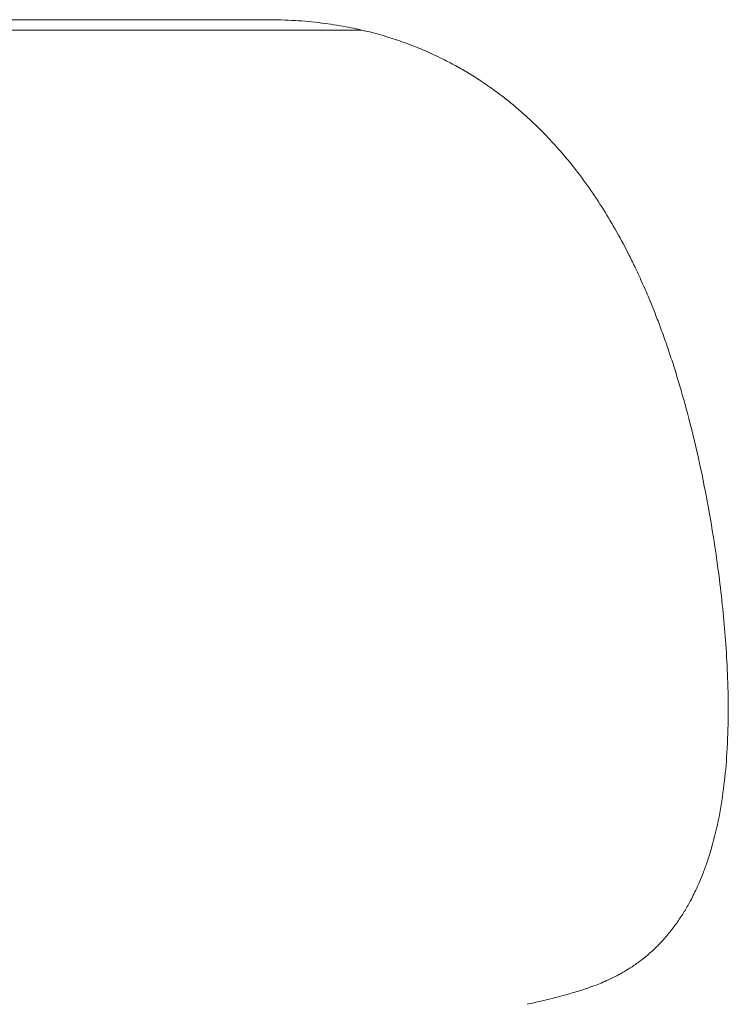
# Model space of a CAD drawing. Header units: millimetres. Extents: x 12 to 327, y -121 to -18.
# Tile 4 of 9: x 84 to 104, y -74 to -46. Entities that reach past the tile are written whole.
import ezdxf

# ---------------------------------------------------------------- set-up
doc = ezdxf.new("R2010")
doc.units = ezdxf.units.MM
doc.header["$MEASUREMENT"] = 0
doc.layers.add('Layer 1', color=7, linetype='Continuous', lineweight=0)

# ---------------------------------------------------------------- blocks, each defined once
blk = doc.blocks.new('Block_2')
at = {"layer": 'Layer 1', "color": 18, "lineweight": 18, "true_color": 0x000000}
for p, q in [((83.887, -45.802), (81.044, -45.802)), ((90.95, -45.802), (83.887, -45.802)), ((71.926, -46.102), (93.7, -46.102))]:
    blk.add_line(p, q, dxfattribs=at)
blk.add_open_spline([(98.513, -74.427), (98.644, -74.396), (98.774, -74.366), (98.905, -74.335), (99.016, -74.309), (99.127, -74.281), (99.239, -74.254), (99.333, -74.23), (99.428, -74.205), (99.523, -74.18), (99.605, -74.158), (99.686, -74.136), (99.768, -74.113), (99.838, -74.092), (99.909, -74.071), (99.979, -74.05), (100.078, -74.019), (100.176, -73.988), (100.275, -73.953), (100.354, -73.926), (100.434, -73.897), (100.513, -73.866), (100.578, -73.841), (100.643, -73.814), (100.708, -73.787), (100.783, -73.755), (100.858, -73.721), (100.933, -73.686), (100.984, -73.661), (101.035, -73.636), (101.086, -73.61), (101.125, -73.59), (101.163, -73.57), (101.201, -73.549), (101.247, -73.524), (101.293, -73.498), (101.339, -73.471), (101.413, -73.427), (101.487, -73.381), (101.56, -73.333), (101.648, -73.275), (101.734, -73.213), (101.819, -73.149), (101.916, -73.074), (102.011, -72.996), (102.104, -72.913), (102.182, -72.843), (102.258, -72.77), (102.332, -72.694), (102.413, -72.612), (102.492, -72.525), (102.569, -72.434), (102.651, -72.339), (102.729, -72.239), (102.805, -72.136), (102.875, -72.041), (102.942, -71.942), (103.007, -71.841), (103.069, -71.745), (103.128, -71.647), (103.185, -71.546), (103.229, -71.468), (103.272, -71.388), (103.314, -71.306), (103.347, -71.241), (103.38, -71.175), (103.411, -71.108), (103.448, -71.03), (103.483, -70.952), (103.517, -70.872), (103.557, -70.779), (103.596, -70.684), (103.633, -70.588), (103.674, -70.479), (103.714, -70.368), (103.752, -70.256), (103.793, -70.133), (103.832, -70.008), (103.869, -69.881), (103.954, -69.585), (104.026, -69.282), (104.086, -68.975), (104.145, -68.67), (104.193, -68.361), (104.23, -68.05), (104.268, -67.742), (104.295, -67.432), (104.315, -67.12), (104.338, -66.752), (104.35, -66.383), (104.353, -66.014), (104.355, -65.659), (104.35, -65.303), (104.337, -64.948), (104.325, -64.618), (104.306, -64.289), (104.283, -63.96), (104.262, -63.654), (104.236, -63.349), (104.206, -63.045), (104.174, -62.72), (104.137, -62.395), (104.097, -62.072), (104.044, -61.649), (103.984, -61.228), (103.917, -60.809), (103.849, -60.379), (103.773, -59.951), (103.691, -59.526), (103.606, -59.088), (103.513, -58.653), (103.412, -58.221), (103.31, -57.781), (103.199, -57.345), (103.079, -56.914), (103.034, -56.749), (102.987, -56.586), (102.939, -56.424), (102.89, -56.259), (102.841, -56.096), (102.789, -55.934), (102.738, -55.77), (102.684, -55.607), (102.63, -55.445), (102.575, -55.282), (102.518, -55.12), (102.46, -54.959), (102.406, -54.806), (102.349, -54.654), (102.292, -54.504), (102.243, -54.377), (102.193, -54.251), (102.143, -54.126), (102.104, -54.03), (102.064, -53.934), (102.024, -53.839), (101.992, -53.762), (101.959, -53.685), (101.926, -53.609), (101.887, -53.521), (101.848, -53.434), (101.809, -53.346), (101.76, -53.239), (101.71, -53.132), (101.66, -53.026), (101.6, -52.901), (101.539, -52.776), (101.477, -52.653), (101.362, -52.424), (101.242, -52.199), (101.118, -51.979), (100.993, -51.755), (100.863, -51.536), (100.729, -51.322), (100.593, -51.106), (100.453, -50.895), (100.309, -50.69), (100.163, -50.482), (100.012, -50.28), (99.858, -50.084), (99.713, -49.901), (99.565, -49.724), (99.414, -49.553), (99.286, -49.408), (99.156, -49.267), (99.024, -49.131), (98.917, -49.021), (98.809, -48.913), (98.699, -48.809), (98.627, -48.74), (98.554, -48.672), (98.48, -48.605), (98.392, -48.525), (98.303, -48.447), (98.214, -48.371), (98.109, -48.282), (98.003, -48.195), (97.897, -48.111), (97.775, -48.015), (97.652, -47.922), (97.527, -47.832), (97.391, -47.734), (97.254, -47.64), (97.115, -47.549), (96.988, -47.466), (96.859, -47.386), (96.73, -47.309), (96.597, -47.23), (96.463, -47.155), (96.328, -47.083), (96.215, -47.022), (96.102, -46.964), (95.987, -46.908), (95.89, -46.861), (95.793, -46.815), (95.695, -46.771), (95.592, -46.724), (95.488, -46.679), (95.384, -46.637), (95.236, -46.576), (95.087, -46.518), (94.938, -46.464), (94.77, -46.404), (94.602, -46.348), (94.433, -46.297), (94.245, -46.24), (94.056, -46.188), (93.866, -46.142), (93.659, -46.09), (93.45, -46.046), (93.241, -46.007), (93.009, -45.964), (92.777, -45.928), (92.544, -45.899), (92.288, -45.867), (92.033, -45.842), (91.777, -45.827), (91.501, -45.812), (91.226, -45.807), (90.951, -45.802)], degree=3, knots=[0, 0, 0, 0, 1, 1, 1, 2, 2, 2, 3, 3, 3, 4, 4, 4, 5, 5, 5, 6, 6, 6, 7, 7, 7, 8, 8, 8, 9, 9, 9, 10, 10, 10, 11, 11, 11, 12, 12, 12, 13, 13, 13, 14, 14, 14, 15, 15, 15, 16, 16, 16, 17, 17, 17, 18, 18, 18, 19, 19, 19, 20, 20, 20, 21, 21, 21, 22, 22, 22, 23, 23, 23, 24, 24, 24, 25, 25, 25, 26, 26, 26, 27, 27, 27, 28, 28, 28, 29, 29, 29, 30, 30, 30, 31, 31, 31, 32, 32, 32, 33, 33, 33, 34, 34, 34, 35, 35, 35, 36, 36, 36, 37, 37, 37, 38, 38, 38, 39, 39, 39, 40, 40, 40, 41, 41, 41, 42, 42, 42, 43, 43, 43, 44, 44, 44, 45, 45, 45, 46, 46, 46, 47, 47, 47, 48, 48, 48, 49, 49, 49, 50, 50, 50, 51, 51, 51, 52, 52, 52, 53, 53, 53, 54, 54, 54, 55, 55, 55, 56, 56, 56, 57, 57, 57, 58, 58, 58, 59, 59, 59, 60, 60, 60, 61, 61, 61, 62, 62, 62, 63, 63, 63, 64, 64, 64, 65, 65, 65, 66, 66, 66, 67, 67, 67, 68, 68, 68, 69, 69, 69, 70, 70, 70, 71, 71, 71, 72, 72, 72, 73, 73, 73, 73], dxfattribs=at)
blk = doc.blocks.new('Block_0')
at = {"layer": 'Layer 1'}
blk.add_blockref('Block_2', (0, 0), dxfattribs=at)

msp = doc.modelspace()

# ---------------------------------------------------------------- block references
at = {"layer": 'Layer 1'}
msp.add_blockref('Block_0', (0, 0), dxfattribs=at)

doc.saveas('drawing.dxf')
